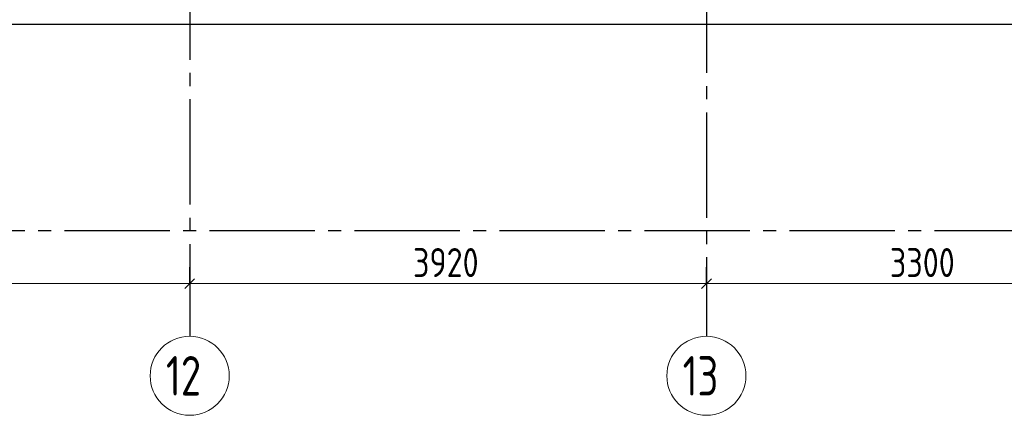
# Model space of a CAD drawing. Header units: millimetres. Extents: x 0 to 45010, y 0 to 29700.
# Tile 3 of 15: x 8820 to 16290, y 14850 to 17854. Entities that reach past the tile are written whole.
import ezdxf

# ---------------------------------------------------------------- set-up
doc = ezdxf.new("R2010")
doc.units = ezdxf.units.MM
doc.linetypes.add('______5', pattern=[1100, 800, -100, 100, -100])
doc.layers.add('Standard', color=7, linetype='Continuous', lineweight=25)
doc.layers.add('Оси', color=40, linetype='______5', lineweight=18)
doc.styles.add('GOST 2.304-81', font='txt')
doc.styles.add('ISOCPEUR', font='txt')

msp = doc.modelspace()

# ---------------------------------------------------------------- linework, layer by layer
at = {"layer": 'Standard', "color": 251, "linetype": 'Continuous', "lineweight": -3, "true_color": 0x656565, "transparency": 33554687}
for p, q in [((10110, 15850), (10110, 15975)), ((14030, 15850), (14030, 15975)), ((10110, 15850), (10110, 15725)), ((10110, 15850), (10110, 15850)), ((14030, 15850), (14030, 15725)), ((14030, 15850), (14030, 15850))]:
    msp.add_line(p, q, dxfattribs=at)
at = {"layer": 'Standard', "color": 7, "linetype": 'Continuous', "lineweight": 13, "transparency": 33554687}
for p, q in [((6190, 15850), (10110, 15850)), ((10110, 15850), (14030, 15850)), ((14030, 15850), (17330, 15850))]:
    msp.add_line(p, q, dxfattribs=at)
at = {"layer": 'Standard', "color": 7, "linetype": 'Continuous', "lineweight": 25, "transparency": 33554687}
for p, q in [((10072.5, 15812.5), (10147.5, 15887.5)), ((13992.5, 15812.5), (14067.5, 15887.5))]:
    msp.add_line(p, q, dxfattribs=at)
at = {"layer": 'Standard', "color": 254, "linetype": 'Continuous', "lineweight": 25, "true_color": 0xc4c4ff, "transparency": 33554687}
msp.add_lwpolyline([(5700, 17820), (35560, 17820), (35560, 25470), (5700, 25470), (5700, 17820)], dxfattribs=at)
at = {"layer": 'Оси', "color": 8, "linetype": '______5', "lineweight": -3, "transparency": 33554687}
for p, q in [((14030, 25950), (14030, 15450)), ((10110, 24950), (10110, 15450)), ((35260, 16250), (4100, 16250))]:
    msp.add_line(p, q, dxfattribs=at)
at = {"layer": 'Оси', "color": 7, "linetype": 'Continuous', "lineweight": 13, "transparency": 33554687}
for centre in [(10110, 15150), (14030, 15150)]:
    msp.add_circle(centre, 300, dxfattribs=at)

# ---------------------------------------------------------------- texts
at = {"layer": 'Standard', "color": 7, "linetype": 'Continuous', "lineweight": 25, "transparency": 33554687, "char_height": 220, "attachment_point": 7, "style": 'GOST 2.304-81'}
for s, insert, width in [('3920', (11804.2, 15900), 657.046), ('3300', (15422, 15900), 641.47)]:
    msp.add_mtext(s, dxfattribs=dict(at, insert=insert, width=width))
at = {"layer": 'Оси', "color": 7, "linetype": 'Continuous', "lineweight": 25, "transparency": 33554687, "char_height": 300, "width": 472.289, "attachment_point": 7, "style": 'ISOCPEUR'}
for s, insert in [('\\W0.75;12', (9930, 15000)), ('\\W0.75;13', (13850, 15000))]:
    msp.add_mtext(s, dxfattribs=dict(at, insert=insert))

doc.saveas('drawing.dxf')
